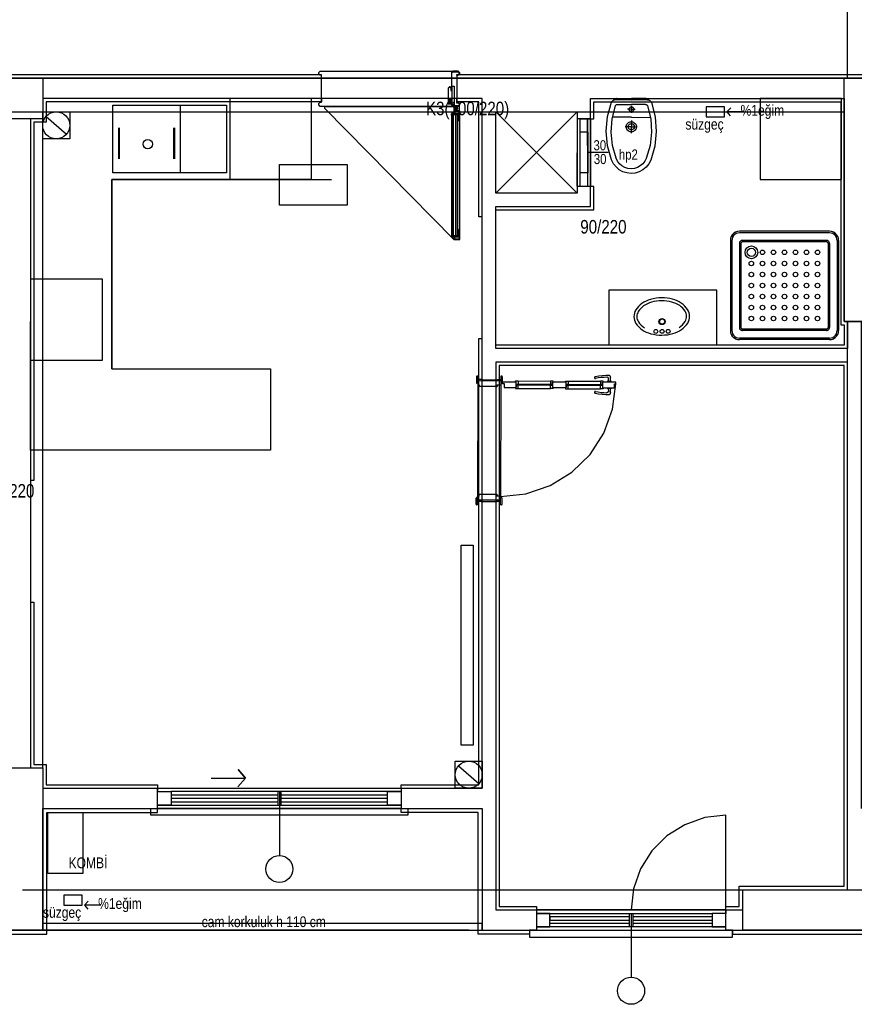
# Model space of a CAD drawing. Header units: centimetres. Extents: x 0 to 15445, y -30 to 2970.
# Tile 9 of 34: x 2339 to 2648, y 1161 to 1525. Entities that reach past the tile are written whole.
import ezdxf

# ---------------------------------------------------------------- set-up
doc = ezdxf.new("R2010")
doc.units = ezdxf.units.CM
doc.layers.add('ASN-MIMARI', color=8, linetype='CONTINUOUS')
doc.styles.get("Standard").update_dxf_attribs({"font": 'arial.ttf', "width": 0.8})

msp = doc.modelspace()

# ---------------------------------------------------------------- linework, layer by layer
at = {"layer": 'ASN-MIMARI'}
for p, q in [((2449.71, 1505.59), (2450.21, 1506.09)), ((2449.71, 1505.09), (2449.71, 1505.59)), ((2450.21, 1504.59), (2449.71, 1505.09)), ((2450.21, 1506.09), (2501.19, 1506.09)), ((2450.7, 1504.59), (2450.21, 1504.59)), ((2450.7, 1494.59), (2450.7, 1504.59)), ((2501.19, 1504.59), (2500.7, 1504.59)), ((2500.7, 1504.59), (2500.7, 1494.59)), ((2501.19, 1506.09), (2501.69, 1505.59)), ((2501.69, 1505.09), (2501.19, 1504.59)), ((2501.69, 1505.59), (2501.69, 1505.09)), ((2559.84, 1496.07), (2565.24, 1496.04)), ((2570.64, 1496.02), (2565.24, 1496.04)), ((2398.51, 1468.48), (2398.51, 1493.48)), ((2449.71, 1494.09), (2450.21, 1494.59)), ((2449.71, 1493.59), (2449.71, 1494.09)), ((2450.21, 1493.09), (2449.71, 1493.59)), ((2450.21, 1494.59), (2450.7, 1494.59)), ((2501.19, 1493.09), (2450.21, 1493.09)), ((2452.21, 1493.09), (2499.19, 1493.09)), ((2499.54, 1492.29), (2501.14, 1492.29)), ((2500.07, 1492.82), (2500.07, 1493.09)), ((2500.34, 1493.09), (2500.34, 1491.49)), ((2500.62, 1492.82), (2500.62, 1493.09)), ((2500.7, 1494.59), (2501.19, 1494.59)), ((2501.19, 1494.59), (2501.69, 1494.09)), ((2501.69, 1493.59), (2501.19, 1493.09)), ((2501.69, 1494.09), (2501.69, 1493.59)), ((2559.28, 1495.57), (2565.23, 1495.54)), ((2559.48, 1495.57), (2559.48, 1495.72)), ((2559.98, 1493.82), (2565.22, 1493.79)), ((2565.22, 1493.26), (2565.21, 1490.71)), ((2570.47, 1493.77), (2565.22, 1493.79)), ((2571.18, 1495.51), (2565.23, 1495.54)), ((2570.98, 1495.51), (2570.98, 1495.66)), ((2499.59, 1490.49), (2499.59, 1490.44)), ((2500.03, 1491.77), (2500.03, 1491.44)), ((2500.24, 1490.09), (2500.24, 1445.21)), ((2500.59, 1491.74), (2500.59, 1491.44)), ((2565.2, 1489.04), (2558.14, 1489.08)), ((2565.22, 1492.04), (2563.81, 1492.05)), ((2565.2, 1489.04), (2572.26, 1489.01)), ((2565.22, 1492.04), (2566.62, 1492.04)), ((2375.73, 1473.71), (2375.73, 1485.09)), ((2376.03, 1473.71), (2376.03, 1485.09)), ((2395.99, 1485.09), (2395.99, 1473.71)), ((2396.29, 1485.09), (2396.29, 1473.71)), ((2565.18, 1485.54), (2562.96, 1485.55)), ((2565.19, 1487.8), (2565.17, 1483.23)), ((2565.18, 1485.54), (2567.4, 1485.53)), ((2556.56, 1476.02), (2549.05, 1476.02)), ((2638.47, 1446.89), (2605.11, 1446.89)), ((2638.47, 1446.34), (2605.11, 1446.34)), ((2499.59, 1444.81), (2499.59, 1444.86)), ((2601.78, 1443.56), (2601.78, 1410.2)), ((2602.33, 1443.56), (2602.33, 1410.2)), ((2605.11, 1442.44), (2605.11, 1411.31)), ((2605.67, 1442.44), (2605.67, 1411.31)), ((2637.36, 1443.56), (2606.22, 1443.56)), ((2637.36, 1443), (2606.22, 1443)), ((2637.92, 1442.44), (2637.92, 1411.31)), ((2638.47, 1442.44), (2638.47, 1411.31)), ((2641.25, 1443.56), (2641.25, 1410.2)), ((2641.81, 1443.56), (2641.81, 1410.2)), ((2637.36, 1410.75), (2606.22, 1410.75)), ((2637.36, 1410.2), (2606.22, 1410.2)), ((2638.47, 1407.42), (2605.11, 1407.42)), ((2638.47, 1406.86), (2605.11, 1406.86)), ((2507.98, 1393.17), (2507.98, 1390.87)), ((2508.47, 1390.72), (2508.12, 1390.72)), ((2508.48, 1393.32), (2508.13, 1393.32)), ((2508.48, 1393.32), (2508.13, 1393.32)), ((2508.48, 1393.32), (2508.47, 1390.25)), ((2509.73, 1392.07), (2508.48, 1392.07)), ((2516.98, 1391.55), (2508.48, 1391.57)), ((2509.73, 1392.07), (2509.73, 1391.57)), ((2509.73, 1392.07), (2515.73, 1392.05)), ((2515.73, 1392.05), (2515.73, 1391.55)), ((2516.98, 1392.05), (2515.73, 1392.05)), ((2516.98, 1393.3), (2516.97, 1390.23)), ((2517.04, 1390.76), (2516.97, 1390.76)), ((2517.33, 1393.3), (2516.98, 1393.3)), ((2517.33, 1393.3), (2516.98, 1393.3)), ((2517.33, 1391.13), (2516.98, 1391.13)), ((2517.04, 1390.91), (2516.98, 1390.91)), ((2517.48, 1393.15), (2517.48, 1391.28)), ((2517.5, 1390.71), (2517.61, 1390.69)), ((2517.53, 1390.86), (2517.61, 1390.84)), ((2523.35, 1391.57), (2535.32, 1391.54)), ((2541.8, 1391.53), (2553.76, 1391.5)), ((2508.47, 1390.25), (2508.38, 1348.9)), ((2508.97, 1390.09), (2508.62, 1390.1)), ((2508.97, 1390.09), (2508.97, 1389.69)), ((2515.42, 1389.53), (2509.12, 1389.54)), ((2515.35, 1389.84), (2515.35, 1389.71)), ((2515.59, 1389.84), (2515.35, 1389.84)), ((2515.59, 1389.71), (2515.35, 1389.71)), ((2516.82, 1390.08), (2515.57, 1390.08)), ((2515.57, 1390.08), (2515.57, 1389.68)), ((2515.59, 1389.95), (2515.59, 1389.6)), ((2515.65, 1389.84), (2515.65, 1389.71)), ((2516.97, 1390.23), (2516.88, 1348.88)), ((2536.05, 1390.24), (2522.61, 1390.27)), ((2536.05, 1390.03), (2522.61, 1390.06)), ((2523.34, 1388.77), (2535.31, 1388.74)), ((2541.05, 1390.23), (2554.5, 1390.2)), ((2541.05, 1390.02), (2554.5, 1389.99)), ((2541.79, 1388.73), (2553.76, 1388.7)), ((2507.88, 1345.97), (2507.88, 1348.28)), ((2508.38, 1348.43), (2508.03, 1348.43)), ((2508.37, 1345.82), (2508.38, 1348.9)), ((2516.88, 1347.55), (2508.38, 1347.57)), ((2509.63, 1347.07), (2508.38, 1347.07)), ((2508.88, 1349.04), (2508.53, 1349.05)), ((2508.88, 1349.04), (2508.88, 1349.44)), ((2515.33, 1349.58), (2509.03, 1349.59)), ((2509.63, 1347.07), (2509.63, 1347.57)), ((2509.63, 1347.07), (2515.63, 1347.05)), ((2515.26, 1349.27), (2515.26, 1349.4)), ((2515.5, 1349.4), (2515.26, 1349.4)), ((2515.5, 1349.27), (2515.26, 1349.27)), ((2515.48, 1349.03), (2515.48, 1349.43)), ((2516.73, 1349.03), (2515.48, 1349.03)), ((2515.5, 1349.16), (2515.5, 1349.51)), ((2515.56, 1349.27), (2515.56, 1349.4)), ((2515.63, 1347.05), (2515.63, 1347.55)), ((2516.88, 1347.05), (2515.63, 1347.05)), ((2516.87, 1345.8), (2516.88, 1348.88)), ((2517.23, 1348.41), (2516.88, 1348.41)), ((2517.38, 1345.95), (2517.38, 1348.25)), ((2508.37, 1345.82), (2508.02, 1345.82)), ((2508.37, 1345.82), (2508.02, 1345.82)), ((2517.22, 1345.8), (2516.87, 1345.8)), ((2517.22, 1345.8), (2516.87, 1345.8))]:
    msp.add_line(p, q, dxfattribs=at)
for points in [[(1317.6, 1893.53), (1317.6, 1188.53), (1992.6, 1188.53), (1992.6, 1233.53), (2317.6, 1233.53), (2317.6, 1188.53), (2985.1, 1188.53), (2985.1, 1893.53), (1317.6, 1893.53)], [(2827.6, 1578.53), (2827.6, 1503.53), (2240.13, 1503.53), (2240.1, 1488.53), (2335.6, 1488.53), (2335.6, 1366.03), (2167.6, 1366.03), (2167.6, 1253.53), (2167.6, 1253.53), (2167.6, 1241.03), (2092.6, 1241.03), (2092.6, 1503.53), (1475.1, 1503.53), (1475.1, 1578.53), (2827.6, 1578.53)], [(2645.1, 1503.53), (2645.1, 1578.53)], [(2450.7, 1503.53), (2450.7, 1504.78), (2238.85, 1504.78), (2238.85, 1487.28), (2334.35, 1487.28), (2334.35, 1367.28), (2166.35, 1367.28), (2166.35, 1254.78), (2166.35, 1254.78), (2166.35, 1242.28), (2166.35, 1242.28), (2166.35, 1241.03)], [(2240.1, 1503.53), (2347.6, 1503.53), (2347.6, 1488.53), (2240.1, 1488.53), (2240.1, 1503.53)], [(2312.6, 1503.53), (2643.85, 1503.53)], [(2501.49, 1505.09), (2501.49, 1505.59), (2501.49, 1505.09), (2501.19, 1504.79), (2500.51, 1504.79), (2500.51, 1504.59), (2501.19, 1504.59), (2501.69, 1505.09), (2501.69, 1505.59), (2501.19, 1506.09), (2499.19, 1506.09), (2498.69, 1505.59), (2498.69, 1500.06), (2498.89, 1500.06), (2498.89, 1505.59), (2499.19, 1505.89), (2501.19, 1505.89), (2501.49, 1505.59)], [(2774.42, 1503.53), (2774.42, 1504.78), (2500.7, 1504.78), (2500.7, 1503.53)], [(2643.85, 1413.53), (2643.85, 1503.53), (2658.85, 1503.53), (2658.85, 1413.53), (2643.85, 1413.53)], [(2498.69, 1495.25), (2498.69, 1493.59), (2499.19, 1493.09), (2501.19, 1493.09), (2501.69, 1493.59), (2501.69, 1494.09), (2501.19, 1494.59), (2500.51, 1494.59), (2500.51, 1494.39), (2501.19, 1494.39), (2501.49, 1494.09), (2501.49, 1493.59), (2501.19, 1493.29), (2499.19, 1493.29), (2498.89, 1493.59), (2498.89, 1495.45), (2497.69, 1495.45), (2497.69, 1494.3), (2497.64, 1494.3), (2497.64, 1499.83), (2497.94, 1500.13), (2498.19, 1500.13), (2498.49, 1499.83), (2498.49, 1499), (2498.69, 1499), (2498.69, 1499.83), (2498.19, 1500.33), (2497.94, 1500.33), (2497.44, 1499.83), (2497.44, 1494.3), (2497.9, 1494.3), (2497.9, 1495.25), (2498.69, 1495.25)], [(2499.7, 1493.62), (2498.95, 1493.62), (2498.95, 1500.6), (2499.7, 1500.6), (2499.7, 1493.62)], [(2347.6, 1496.03), (2347.6, 1496.03), (2347.6, 1488.53), (2343.1, 1488.53), (2343.1, 1358.53), (2343.1, 1358.53), (2343.1, 1248.53), (2347.6, 1248.53), (2347.6, 1248.53), (2347.6, 1248.53), (2347.6, 1241.03), (2510.1, 1241.03), (2510.1, 1496.03), (2347.6, 1496.03)], [(2450.7, 1496.03), (2450.7, 1494.78), (2348.85, 1494.78), (2348.85, 1494.78), (2348.85, 1487.28), (2344.35, 1487.28), (2344.35, 1357.28), (2344.35, 1357.28), (2344.35, 1357.28), (2344.35, 1354.78), (2343.1, 1354.78)], [(2446.85, 1496.03), (2446.85, 1466.03), (2373.1, 1466.03), (2373.1, 1396.03), (2431.85, 1396.03), (2431.85, 1366.03), (2343.1, 1366.03), (2343.1, 1413.53)], [(2446.85, 1496.03), (2446.85, 1466.03), (2416.85, 1466.03), (2416.85, 1496.03)], [(2510.1, 1452.27), (2508.85, 1452.27), (2508.85, 1494.78), (2500.7, 1494.78), (2500.7, 1496.03)], [(2643.85, 1496.03), (2643.85, 1413.53), (2645.1, 1413.53), (2645.1, 1403.53), (2515.1, 1403.53), (2515.1, 1456.03), (2515.1, 1456.03), (2515.1, 1456.03), (2550.1, 1456.03), (2550.1, 1496.03), (2643.85, 1496.03)], [(2559.48, 1495.72), (2559.49, 1495.8), (2559.52, 1495.87), (2559.56, 1495.94), (2559.62, 1495.99), (2559.68, 1496.04), (2559.76, 1496.06), (2559.84, 1496.07)], [(2570.64, 1496.02), (2570.71, 1496.01), (2570.79, 1495.98), (2570.85, 1495.94), (2570.91, 1495.88), (2570.95, 1495.82), (2570.98, 1495.74), (2570.98, 1495.66)], [(2612.82, 1496.03), (2612.82, 1466.03), (2642.82, 1466.03), (2642.82, 1496.03), (2612.82, 1496.03)], [(2373.51, 1493.48), (2415.51, 1493.48), (2415.51, 1468.48), (2373.51, 1468.48), (2373.51, 1493.48)], [(2499.59, 1443.86), (2451.91, 1492.29), (2451.91, 1493.09)], [(2497.95, 1494.25), (2497.68, 1494.03), (2497.48, 1493.99), (2497.95, 1493.99), (2498.64, 1493.99), (2498.64, 1495.18), (2497.95, 1495.18), (2497.95, 1494.25)], [(2498.05, 1494.29), (2498.54, 1494.35), (2498.54, 1494.09), (2497.98, 1494.09), (2498.04, 1494.22), (2498.05, 1494.25), (2498.05, 1494.29)], [(2550.1, 1488.52), (2551.35, 1488.52), (2551.35, 1494.78), (2642.6, 1494.78), (2642.6, 1412.28), (2643.85, 1412.28), (2643.85, 1404.78), (2515.1, 1404.78)], [(2557.89, 1473.28), (2556.42, 1478.52), (2555.92, 1483.94), (2556.41, 1489.36), (2557.87, 1494.6)], [(2559.53, 1473.91), (2558.18, 1478.67), (2557.68, 1483.59), (2558.04, 1488.52), (2559.27, 1493.32)], [(2557.87, 1494.6), (2558.01, 1494.88), (2558.2, 1495.11), (2558.43, 1495.31), (2558.69, 1495.45), (2558.98, 1495.54), (2559.28, 1495.57)], [(2559.27, 1493.32), (2559.33, 1493.46), (2559.43, 1493.58), (2559.54, 1493.68), (2559.68, 1493.76), (2559.82, 1493.8), (2559.98, 1493.82)], [(2565.21, 1491.17), (2565.03, 1491.19), (2564.86, 1491.25), (2564.7, 1491.34), (2564.56, 1491.46), (2564.46, 1491.61), (2564.38, 1491.78), (2564.34, 1491.96), (2564.35, 1492.14), (2564.38, 1492.32), (2564.46, 1492.48), (2564.57, 1492.63), (2564.7, 1492.75), (2564.86, 1492.84), (2565.04, 1492.9), (2565.22, 1492.92)], [(2565.22, 1492.92), (2565.4, 1492.9), (2565.57, 1492.84), (2565.73, 1492.75), (2565.87, 1492.63), (2565.97, 1492.48), (2566.05, 1492.31), (2566.09, 1492.13), (2566.08, 1491.95), (2566.05, 1491.77), (2565.97, 1491.6), (2565.86, 1491.45), (2565.73, 1491.33), (2565.57, 1491.24), (2565.39, 1491.19), (2565.21, 1491.17)], [(2570.47, 1493.77), (2570.62, 1493.75), (2570.77, 1493.7), (2570.9, 1493.62), (2571.02, 1493.52), (2571.11, 1493.4), (2571.18, 1493.26)], [(2571.18, 1493.26), (2572.35, 1488.45), (2572.67, 1483.51), (2572.12, 1478.6), (2570.72, 1473.85)], [(2571.18, 1495.51), (2571.48, 1495.48), (2571.77, 1495.39), (2572.04, 1495.24), (2572.27, 1495.04), (2572.45, 1494.8), (2572.58, 1494.53)], [(2572.58, 1494.53), (2573.99, 1489.27), (2574.42, 1483.85), (2573.87, 1478.43), (2572.35, 1473.21)], [(2592.89, 1489.18), (2599.6, 1489.18), (2599.6, 1492.88), (2592.89, 1492.88), (2592.89, 1489.18)], [(2606.58, 1491.03), (2600.5, 1491.03), (2601.9, 1492.52), (2600.5, 1491.03), (2601.71, 1489.57)], [(2330.1, 1491.03), (2643.85, 1491.03)], [(2357.6, 1491.05), (2357.6, 1481.05), (2347.6, 1481.05), (2347.6, 1491.05), (2357.6, 1491.05)], [(2348.85, 1489.36), (2356.36, 1482.75)], [(2499.84, 1444.11), (2499.84, 1444.96), (2498.84, 1444.96), (2498.84, 1490.34), (2499.84, 1490.34), (2499.84, 1491.19), (2499.74, 1491.19), (2499.74, 1490.44), (2498.74, 1490.44), (2498.74, 1444.86), (2499.74, 1444.86), (2499.74, 1444.11), (2499.84, 1444.11)], [(2501.39, 1490.09), (2501.39, 1487.79), (2501.59, 1487.79), (2501.59, 1490.29), (2498.89, 1490.29), (2498.89, 1487.79), (2499.09, 1487.79), (2499.09, 1490.09), (2501.39, 1490.09)], [(2499.14, 1447.56), (2499.14, 1445.26), (2499.49, 1445.26), (2499.49, 1490.04), (2499.14, 1490.04), (2499.14, 1487.74), (2498.89, 1487.74), (2498.89, 1447.56), (2499.14, 1447.56)], [(2501.64, 1443.96), (2499.69, 1443.96), (2499.69, 1444.81), (2499.59, 1444.81), (2499.59, 1443.86), (2501.74, 1443.86), (2501.74, 1491.44), (2499.59, 1491.44), (2499.59, 1490.49), (2499.69, 1490.49), (2499.69, 1491.34), (2501.64, 1491.34), (2501.64, 1443.96)], [(2499.94, 1491.34), (2499.94, 1490.39), (2501.54, 1490.39), (2501.54, 1491.34)], [(2501.59, 1447.56), (2501.34, 1447.56), (2501.34, 1445.26), (2500.99, 1445.26), (2500.99, 1490.04), (2501.34, 1490.04), (2501.34, 1487.74), (2501.59, 1487.74), (2501.59, 1447.56)], [(2515.1, 1461.03), (2515.1, 1491.03), (2545.1, 1491.03), (2545.1, 1461.03), (2515.1, 1461.03), (2545.1, 1491.03), (2545.1, 1461.03), (2515.1, 1491.03)], [(2347.6, 1248.53), (2347.6, 1488.53)], [(2550.09, 1463.52), (2550.09, 1463.52), (2545.09, 1463.53), (2546.28, 1463.53), (2546.31, 1488.53), (2550.11, 1488.52), (2550.09, 1463.52)], [(2545.11, 1488.53), (2545.09, 1463.53), (2550.06, 1463.52), (2550.11, 1488.52), (2545.11, 1488.53)], [(2549.04, 1488.52), (2549.03, 1483.52), (2546.3, 1483.53)], [(2549.07, 1468.52), (2549.04, 1488.52)], [(2549.09, 1488.52), (2549.09, 1488.52)], [(2565.17, 1483.67), (2564.78, 1483.71), (2564.41, 1483.83), (2564.07, 1484.03), (2563.78, 1484.3), (2563.55, 1484.61), (2563.4, 1484.97), (2563.32, 1485.36), (2563.32, 1485.75), (2563.4, 1486.13), (2563.56, 1486.49), (2563.8, 1486.8), (2564.09, 1487.07), (2564.43, 1487.26), (2564.8, 1487.38), (2565.19, 1487.42)], [(2565.18, 1484.39), (2564.94, 1484.42), (2564.71, 1484.49), (2564.5, 1484.62), (2564.32, 1484.78), (2564.18, 1484.97), (2564.09, 1485.19), (2564.04, 1485.43), (2564.04, 1485.67), (2564.09, 1485.9), (2564.19, 1486.12), (2564.33, 1486.32), (2564.51, 1486.48), (2564.72, 1486.6), (2564.95, 1486.67), (2565.19, 1486.69)], [(2565.19, 1487.42), (2565.58, 1487.37), (2565.95, 1487.25), (2566.29, 1487.05), (2566.58, 1486.79), (2566.81, 1486.47), (2566.97, 1486.11), (2567.05, 1485.73), (2567.05, 1485.34), (2566.96, 1484.95), (2566.8, 1484.6), (2566.57, 1484.28), (2566.28, 1484.02), (2565.94, 1483.83), (2565.56, 1483.71), (2565.17, 1483.67)], [(2565.19, 1486.69), (2565.43, 1486.67), (2565.66, 1486.59), (2565.86, 1486.47), (2566.04, 1486.31), (2566.18, 1486.11), (2566.28, 1485.89), (2566.33, 1485.66), (2566.33, 1485.42), (2566.27, 1485.18), (2566.18, 1484.96), (2566.03, 1484.77), (2565.85, 1484.61), (2565.64, 1484.49), (2565.42, 1484.42), (2565.18, 1484.39)], [(2549.08, 1483.52), (2549.07, 1468.52)], [(2435.12, 1456.61), (2435.12, 1471.61), (2460.12, 1471.61), (2460.12, 1456.61), (2435.12, 1456.61)], [(2565.09, 1468.29), (2563.55, 1468.46), (2562.08, 1468.92), (2560.72, 1469.67), (2559.54, 1470.68), (2558.59, 1471.9), (2557.89, 1473.28)], [(2565.1, 1470.04), (2563.91, 1470.17), (2562.77, 1470.53), (2561.72, 1471.11), (2560.8, 1471.89), (2560.06, 1472.83), (2559.53, 1473.91)], [(2572.35, 1473.21), (2571.64, 1471.83), (2570.67, 1470.62), (2569.48, 1469.63), (2568.12, 1468.89), (2566.64, 1468.44), (2565.09, 1468.29)], [(2570.72, 1473.85), (2570.17, 1472.78), (2569.42, 1471.85), (2568.5, 1471.08), (2567.44, 1470.51), (2566.3, 1470.16), (2565.1, 1470.04)], [(2549.06, 1463.52), (2549.07, 1468.52), (2546.28, 1468.53)], [(2373.1, 1396.03), (2373.1, 1466.03), (2454.35, 1466.03)], [(2515.1, 1454.78), (2551.35, 1454.78), (2551.35, 1463.52), (2550.1, 1463.52)], [(2501.59, 1445.01), (2501.59, 1447.51), (2501.39, 1447.51), (2501.39, 1445.21), (2499.09, 1445.21), (2499.09, 1447.51), (2498.89, 1447.51), (2498.89, 1445.01), (2501.59, 1445.01)], [(2605.11, 1446.89), (2604.37, 1446.81), (2603.66, 1446.56), (2603.03, 1446.16), (2602.5, 1445.64), (2602.11, 1445), (2601.86, 1444.3), (2601.78, 1443.56)], [(2605.11, 1446.34), (2604.49, 1446.27), (2603.91, 1446.06), (2603.38, 1445.73), (2602.94, 1445.29), (2602.61, 1444.76), (2602.4, 1444.17), (2602.33, 1443.56)], [(2641.81, 1443.56), (2641.72, 1444.3), (2641.48, 1445), (2641.08, 1445.64), (2640.55, 1446.16), (2639.92, 1446.56), (2639.21, 1446.81), (2638.47, 1446.89)], [(2641.25, 1443.56), (2641.18, 1444.17), (2640.98, 1444.76), (2640.65, 1445.29), (2640.2, 1445.73), (2639.68, 1446.06), (2639.09, 1446.27), (2638.47, 1446.34)], [(2499.94, 1443.96), (2499.94, 1444.91), (2501.54, 1444.91), (2501.54, 1443.96)], [(2606.22, 1443.56), (2605.98, 1443.53), (2605.74, 1443.45), (2605.53, 1443.31), (2605.35, 1443.14), (2605.22, 1442.93), (2605.14, 1442.69), (2605.11, 1442.44)], [(2606.22, 1443), (2606.1, 1442.99), (2605.98, 1442.94), (2605.88, 1442.88), (2605.79, 1442.79), (2605.72, 1442.69), (2605.68, 1442.57), (2605.67, 1442.44)], [(2638.47, 1442.44), (2638.44, 1442.69), (2638.36, 1442.93), (2638.23, 1443.14), (2638.05, 1443.31), (2637.84, 1443.45), (2637.61, 1443.53), (2637.36, 1443.56)], [(2637.92, 1442.44), (2637.9, 1442.57), (2637.86, 1442.69), (2637.79, 1442.79), (2637.71, 1442.88), (2637.6, 1442.94), (2637.48, 1442.99), (2637.36, 1443)], [(2343.09, 1429.21), (2343.09, 1399.21), (2369.74, 1399.21), (2369.74, 1429.21), (2343.09, 1429.21)], [(2596.83, 1405.09), (2596.83, 1425.09), (2556.83, 1425.09), (2556.83, 1405.09)], [(2569.12, 1420.23), (2568.45, 1419.73), (2567.84, 1419.15), (2567.3, 1418.52), (2566.83, 1417.83)], [(2572.29, 1421.72), (2571.45, 1421.44), (2570.64, 1421.1), (2569.86, 1420.7), (2569.12, 1420.23)], [(2572.59, 1420.67), (2571.84, 1420.42), (2571.11, 1420.11), (2570.4, 1419.75), (2569.73, 1419.33)], [(2576.37, 1422.3), (2575.34, 1422.26), (2574.31, 1422.15), (2573.29, 1421.97), (2572.29, 1421.72)], [(2576.38, 1421.21), (2575.42, 1421.17), (2574.47, 1421.07), (2573.52, 1420.9), (2572.59, 1420.67)], [(2580.46, 1421.77), (2579.46, 1422.01), (2578.44, 1422.18), (2577.41, 1422.28), (2576.37, 1422.3)], [(2580.18, 1420.72), (2579.24, 1420.94), (2578.3, 1421.09), (2577.34, 1421.18), (2576.38, 1421.21)], [(2583.05, 1419.42), (2582.38, 1419.83), (2581.67, 1420.19), (2580.93, 1420.48), (2580.18, 1420.72)], [(2583.65, 1420.34), (2582.9, 1420.79), (2582.12, 1421.18), (2581.3, 1421.51), (2580.46, 1421.77)], [(2585.98, 1417.96), (2585.5, 1418.64), (2584.94, 1419.27), (2584.33, 1419.84), (2583.65, 1420.34)], [(2566.83, 1417.83), (2566.53, 1417.25), (2566.31, 1416.63), (2566.18, 1415.99), (2566.14, 1415.34)], [(2567.76, 1417.26), (2567.53, 1416.81), (2567.37, 1416.34), (2567.27, 1415.85), (2567.24, 1415.35)], [(2569.73, 1419.33), (2569.16, 1418.89), (2568.64, 1418.4), (2568.17, 1417.85), (2567.76, 1417.26)], [(2585.05, 1417.38), (2584.64, 1417.97), (2584.16, 1418.51), (2583.63, 1418.99), (2583.05, 1419.42)], [(2585.61, 1415.48), (2585.57, 1415.98), (2585.46, 1416.47), (2585.29, 1416.93), (2585.05, 1417.38)], [(2586.7, 1415.48), (2586.65, 1416.13), (2586.51, 1416.77), (2586.29, 1417.38), (2585.98, 1417.96)], [(2566.14, 1415.34), (2566.19, 1414.69), (2566.33, 1414.05), (2566.56, 1413.44), (2566.86, 1412.87)], [(2566.86, 1412.87), (2567.34, 1412.18), (2567.9, 1411.56), (2568.51, 1410.99), (2569.19, 1410.49)], [(2567.24, 1415.35), (2567.27, 1414.85), (2567.38, 1414.36), (2567.55, 1413.89), (2567.79, 1413.45)], [(2567.79, 1413.45), (2568.25, 1412.8), (2568.78, 1412.22), (2569.38, 1411.7), (2570.03, 1411.25)], [(2582.86, 1411.34), (2583.51, 1411.79), (2584.1, 1412.32), (2584.63, 1412.92), (2585.08, 1413.57)], [(2583.72, 1410.59), (2584.39, 1411.1), (2585, 1411.67), (2585.54, 1412.31), (2586.01, 1413)], [(2585.08, 1413.57), (2585.31, 1414.01), (2585.47, 1414.49), (2585.57, 1414.98), (2585.61, 1415.48)], [(2586.01, 1413), (2586.31, 1413.58), (2586.53, 1414.19), (2586.66, 1414.83), (2586.7, 1415.48)], [(2645.1, 1203.53), (2645.1, 1413.53)], [(2645.1, 1413.53), (2650.1, 1413.53), (2650.1, 1233.53)], [(2569.19, 1410.49), (2569.94, 1410.04), (2570.72, 1409.64), (2571.54, 1409.31), (2572.38, 1409.05)], [(2572.38, 1409.05), (2573.38, 1408.82), (2574.4, 1408.65), (2575.43, 1408.55), (2576.47, 1408.52)], [(2576.47, 1408.52), (2577.5, 1408.57), (2578.53, 1408.68), (2579.55, 1408.86), (2580.55, 1409.11)], [(2580.55, 1409.11), (2581.39, 1409.38), (2582.2, 1409.72), (2582.98, 1410.13), (2583.72, 1410.59)], [(2601.78, 1410.2), (2601.86, 1409.45), (2602.11, 1408.75), (2602.5, 1408.12), (2603.03, 1407.59), (2603.66, 1407.19), (2604.37, 1406.94), (2605.11, 1406.86)], [(2602.33, 1410.2), (2602.4, 1409.58), (2602.61, 1408.99), (2602.94, 1408.46), (2603.38, 1408.02), (2603.91, 1407.69), (2604.49, 1407.49), (2605.11, 1407.42)], [(2605.11, 1411.31), (2605.14, 1411.06), (2605.22, 1410.83), (2605.35, 1410.61), (2605.53, 1410.44), (2605.74, 1410.31), (2605.98, 1410.22), (2606.22, 1410.2)], [(2605.67, 1411.31), (2605.68, 1411.18), (2605.72, 1411.07), (2605.79, 1410.96), (2605.88, 1410.87), (2605.98, 1410.81), (2606.1, 1410.77), (2606.22, 1410.75)], [(2637.36, 1410.75), (2637.48, 1410.77), (2637.6, 1410.81), (2637.71, 1410.87), (2637.79, 1410.96), (2637.86, 1411.07), (2637.9, 1411.18), (2637.92, 1411.31)], [(2637.36, 1410.2), (2637.61, 1410.22), (2637.84, 1410.31), (2638.05, 1410.44), (2638.23, 1410.61), (2638.36, 1410.83), (2638.44, 1411.06), (2638.47, 1411.31)], [(2638.47, 1406.86), (2639.21, 1406.94), (2639.92, 1407.19), (2640.55, 1407.59), (2641.08, 1408.12), (2641.48, 1408.75), (2641.72, 1409.45), (2641.81, 1410.2)], [(2638.47, 1407.42), (2639.09, 1407.49), (2639.68, 1407.69), (2640.2, 1408.02), (2640.65, 1408.46), (2640.98, 1408.99), (2641.18, 1409.58), (2641.25, 1410.2)], [(2480.1, 1241.03), (2480.1, 1242.28), (2508.85, 1242.28), (2508.85, 1407.27), (2510.1, 1407.27)], [(2645.1, 1203.53), (2645.1, 1398.53), (2515.1, 1398.53), (2515.1, 1196.03), (2606.35, 1196.03), (2606.35, 1203.53), (2645.1, 1203.53)], [(2600.1, 1197.28), (2605.1, 1197.28), (2605.1, 1204.78), (2643.85, 1204.78), (2643.85, 1397.28), (2516.35, 1397.28), (2516.35, 1197.28), (2530.1, 1197.28), (2530.1, 1196.03)], [(2508.13, 1393.32), (2508.1, 1393.32), (2508.07, 1393.31), (2508.04, 1393.29), (2508.01, 1393.27), (2508, 1393.24), (2507.98, 1393.21), (2507.98, 1393.17)], [(2507.98, 1390.87), (2507.98, 1390.83), (2507.99, 1390.8), (2508.01, 1390.77), (2508.03, 1390.75), (2508.06, 1390.73), (2508.09, 1390.72), (2508.12, 1390.72)], [(2516.88, 1348.88), (2526.24, 1349.87), (2535.15, 1352.91), (2543.17, 1357.84), (2549.91, 1364.42), (2555.03, 1372.32), (2558.28, 1381.15), (2559.5, 1390.49)], [(2517.48, 1393.15), (2517.48, 1393.18), (2517.47, 1393.22), (2517.45, 1393.24), (2517.42, 1393.27), (2517.4, 1393.29), (2517.36, 1393.3), (2517.33, 1393.3)], [(2517.33, 1391.13), (2517.36, 1391.13), (2517.39, 1391.14), (2517.42, 1391.16), (2517.44, 1391.18), (2517.46, 1391.21), (2517.47, 1391.24), (2517.48, 1391.28)], [(2522.61, 1391.17), (2517.61, 1391.18), (2517.61, 1390.58), (2518.18, 1390.58), (2518.18, 1389.18), (2522.61, 1389.17), (2522.61, 1391.17)], [(2522.35, 1391.17), (2522.35, 1391.57), (2523.35, 1391.57), (2523.35, 1390.27), (2522.61, 1390.27), (2522.61, 1391.17), (2522.35, 1391.17)], [(2536.32, 1391.14), (2536.32, 1391.54), (2535.32, 1391.54), (2535.31, 1390.25), (2536.05, 1390.24), (2536.06, 1391.14), (2536.32, 1391.14)], [(2536.06, 1391.14), (2536.05, 1389.14), (2541.05, 1389.13), (2541.06, 1391.13), (2536.06, 1391.14), (2536.06, 1391.14)], [(2540.8, 1391.13), (2540.8, 1391.53), (2541.8, 1391.53), (2541.79, 1390.23), (2541.05, 1390.23), (2541.06, 1391.13), (2540.8, 1391.13)], [(2551.81, 1393.1), (2551.75, 1393.09), (2551.7, 1393.05), (2551.65, 1393.01), (2551.61, 1392.96), (2551.59, 1392.91), (2551.57, 1392.84), (2551.57, 1392.78), (2551.58, 1392.72), (2551.61, 1392.66), (2551.64, 1392.61), (2551.69, 1392.57), (2551.74, 1392.54), (2551.8, 1392.52), (2551.87, 1392.51), (2551.93, 1392.52)], [(2557.06, 1393.59), (2555.74, 1393.56), (2554.42, 1393.47), (2553.11, 1393.32), (2551.81, 1393.1)], [(2556.14, 1392.98), (2555.08, 1392.92), (2554.02, 1392.83), (2552.97, 1392.69), (2551.93, 1392.52)], [(2554.76, 1391.1), (2554.76, 1391.5), (2553.76, 1391.5), (2553.76, 1390.2), (2554.5, 1390.2), (2554.5, 1391.1), (2554.76, 1391.1)], [(2558.93, 1390.49), (2559.5, 1390.49), (2559.5, 1391.09), (2554.5, 1391.1), (2554.5, 1389.1), (2558.92, 1389.09), (2558.93, 1390.49)], [(2556.75, 1392.57), (2556.67, 1392.71), (2556.57, 1392.82), (2556.44, 1392.91), (2556.29, 1392.96), (2556.14, 1392.98)], [(2557.81, 1391.09), (2557.81, 1391.34), (2556.31, 1391.34), (2556.31, 1391.09)], [(2556.68, 1391.34), (2556.76, 1391.64), (2556.8, 1391.95), (2556.8, 1392.26), (2556.75, 1392.57)], [(2557.44, 1392.82), (2557.48, 1392.92), (2557.5, 1393.03), (2557.5, 1393.14), (2557.47, 1393.25), (2557.42, 1393.35), (2557.35, 1393.44), (2557.27, 1393.51), (2557.17, 1393.56), (2557.06, 1393.59)], [(2557.44, 1392.82), (2557.35, 1392.46), (2557.31, 1392.08), (2557.34, 1391.71), (2557.43, 1391.34)], [(2508.47, 1390.25), (2508.48, 1390.21), (2508.49, 1390.18), (2508.51, 1390.15), (2508.53, 1390.13), (2508.56, 1390.11), (2508.59, 1390.1), (2508.62, 1390.1)], [(2508.97, 1389.69), (2508.98, 1389.66), (2508.99, 1389.63), (2509.01, 1389.6), (2509.03, 1389.58), (2509.06, 1389.56), (2509.09, 1389.55), (2509.12, 1389.54)], [(2515.42, 1389.53), (2515.46, 1389.53), (2515.49, 1389.55), (2515.52, 1389.56), (2515.54, 1389.59), (2515.56, 1389.62), (2515.57, 1389.65), (2515.57, 1389.68)], [(2515.59, 1389.6), (2515.63, 1389.6), (2515.66, 1389.61), (2515.69, 1389.63), (2515.72, 1389.65), (2515.74, 1389.68), (2515.76, 1389.71), (2515.77, 1389.74), (2515.77, 1389.77), (2515.77, 1389.81), (2515.76, 1389.84), (2515.74, 1389.87), (2515.72, 1389.9), (2515.69, 1389.92), (2515.66, 1389.94), (2515.63, 1389.95), (2515.59, 1389.95)], [(2516.82, 1390.08), (2516.86, 1390.08), (2516.89, 1390.09), (2516.92, 1390.11), (2516.94, 1390.13), (2516.96, 1390.16), (2516.97, 1390.19), (2516.97, 1390.23)], [(2522.35, 1389.17), (2522.34, 1388.77), (2523.34, 1388.77), (2523.35, 1390.06), (2522.61, 1390.06), (2522.61, 1389.17), (2522.35, 1389.17)], [(2522.61, 1390.22), (2536.05, 1390.19)], [(2536.05, 1390.09), (2522.61, 1390.12)], [(2536.31, 1389.14), (2536.31, 1388.74), (2535.31, 1388.74), (2535.31, 1390.04), (2536.05, 1390.03), (2536.05, 1389.14), (2536.31, 1389.14)], [(2540.79, 1389.13), (2540.79, 1388.73), (2541.79, 1388.73), (2541.79, 1390.02), (2541.05, 1390.02), (2541.05, 1389.13), (2540.79, 1389.13)], [(2554.5, 1390.15), (2541.05, 1390.18)], [(2541.05, 1390.08), (2554.5, 1390.05)], [(2551.92, 1387.69), (2551.85, 1387.7), (2551.79, 1387.69), (2551.73, 1387.67), (2551.68, 1387.64), (2551.63, 1387.6), (2551.6, 1387.55), (2551.57, 1387.49), (2551.56, 1387.43), (2551.56, 1387.36), (2551.57, 1387.3), (2551.6, 1387.25), (2551.64, 1387.2), (2551.68, 1387.15), (2551.74, 1387.12), (2551.8, 1387.1)], [(2551.8, 1387.1), (2553.1, 1386.88), (2554.41, 1386.72), (2555.73, 1386.63), (2557.05, 1386.59)], [(2551.92, 1387.69), (2552.96, 1387.51), (2554.01, 1387.37), (2555.07, 1387.27), (2556.12, 1387.21)], [(2554.76, 1389.1), (2554.76, 1388.7), (2553.76, 1388.7), (2553.76, 1389.99), (2554.5, 1389.99), (2554.5, 1389.1), (2554.76, 1389.1)], [(2556.68, 1388.84), (2556.74, 1387.61), (2556.12, 1387.21)], [(2557.8, 1389.09), (2557.8, 1388.84), (2556.3, 1388.84), (2556.3, 1389.09)], [(2557.05, 1386.59), (2557.15, 1386.62), (2557.25, 1386.67), (2557.34, 1386.75), (2557.4, 1386.83), (2557.45, 1386.93), (2557.48, 1387.04), (2557.49, 1387.15), (2557.47, 1387.26), (2557.43, 1387.36)], [(2557.43, 1388.84), (2557.33, 1388.48), (2557.3, 1388.1), (2557.34, 1387.73), (2557.43, 1387.36)], [(2508.03, 1348.43), (2508, 1348.42), (2507.97, 1348.41), (2507.94, 1348.39), (2507.91, 1348.37), (2507.9, 1348.34), (2507.88, 1348.31), (2507.88, 1348.28)], [(2508.53, 1349.05), (2508.5, 1349.04), (2508.47, 1349.03), (2508.44, 1349.01), (2508.41, 1348.99), (2508.4, 1348.96), (2508.39, 1348.93), (2508.38, 1348.9)], [(2509.03, 1349.59), (2509, 1349.59), (2508.97, 1349.58), (2508.94, 1349.56), (2508.92, 1349.54), (2508.9, 1349.51), (2508.89, 1349.48), (2508.88, 1349.44)], [(2515.48, 1349.43), (2515.48, 1349.46), (2515.47, 1349.5), (2515.45, 1349.52), (2515.43, 1349.55), (2515.4, 1349.57), (2515.37, 1349.58), (2515.33, 1349.58)], [(2515.5, 1349.16), (2515.54, 1349.16), (2515.57, 1349.17), (2515.6, 1349.19), (2515.63, 1349.21), (2515.65, 1349.24), (2515.67, 1349.27), (2515.68, 1349.3), (2515.68, 1349.33), (2515.68, 1349.37), (2515.67, 1349.4), (2515.65, 1349.43), (2515.63, 1349.46), (2515.6, 1349.48), (2515.57, 1349.5), (2515.54, 1349.51), (2515.5, 1349.51)], [(2516.88, 1348.88), (2516.88, 1348.91), (2516.87, 1348.94), (2516.85, 1348.97), (2516.83, 1348.99), (2516.8, 1349.01), (2516.77, 1349.02), (2516.73, 1349.03)], [(2517.38, 1348.25), (2517.38, 1348.29), (2517.37, 1348.32), (2517.35, 1348.35), (2517.32, 1348.37), (2517.3, 1348.39), (2517.26, 1348.4), (2517.23, 1348.41)], [(2507.88, 1345.97), (2507.88, 1345.94), (2507.89, 1345.91), (2507.91, 1345.88), (2507.93, 1345.85), (2507.96, 1345.84), (2507.99, 1345.83), (2508.02, 1345.82)], [(2517.22, 1345.8), (2517.26, 1345.8), (2517.29, 1345.82), (2517.32, 1345.83), (2517.34, 1345.86), (2517.36, 1345.89), (2517.37, 1345.92), (2517.38, 1345.95)], [(2502.3, 1330.82), (2506.68, 1330.82), (2506.68, 1256.93), (2502.3, 1256.93), (2502.3, 1330.82)], [(2343.1, 1309.78), (2344.35, 1309.78), (2344.35, 1249.78), (2348.85, 1249.78), (2348.85, 1249.78), (2348.85, 1249.78), (2348.85, 1242.28), (2390.1, 1242.28), (2390.1, 1241.03)], [(2347.6, 1248.53), (2347.6, 1188.53), (2317.6, 1188.53), (2317.6, 1248.53), (2347.6, 1248.53)], [(2510.1, 1251.03), (2510.1, 1241.03), (2500.1, 1241.03), (2500.1, 1251.03), (2510.1, 1251.03)], [(2501.35, 1249.33), (2508.86, 1242.73)], [(2409.89, 1244.73), (2422.61, 1244.73), (2419.86, 1247.95), (2422.61, 1244.73), (2419.79, 1241.57)], [(2390.1, 1241.03), (2480.1, 1241.03), (2480.1, 1233.53), (2390.1, 1233.53), (2390.1, 1241.03), (2390.1, 1239.78), (2395.1, 1239.78), (2395.1, 1234.78), (2390.1, 1234.78), (2480.1, 1234.78), (2475.1, 1234.78), (2475.1, 1239.78), (2480.1, 1239.78), (2395.1, 1239.78), (2395.1, 1238.53), (2434.48, 1238.53)], [(2434.48, 1239.78), (2434.48, 1234.78), (2435.73, 1234.78), (2435.73, 1239.78), (2434.48, 1239.78)], [(2435.1, 1239.78), (2435.1, 1216.16)], [(2435.73, 1238.53), (2475.1, 1238.53)], [(2434.48, 1237.28), (2395.1, 1237.28), (2395.1, 1236.03), (2434.48, 1236.03)], [(2475.1, 1237.28), (2435.73, 1237.28)], [(2435.73, 1236.03), (2475.1, 1236.03)], [(2312.6, 1233.53), (2312.6, 1232.03), (2316.1, 1232.03), (2316.1, 1187.03), (2349.1, 1187.03), (2349.1, 1232.03), (2390.1, 1232.03), (2390.1, 1233.53)], [(2505.1, 1188.53), (2347.6, 1188.53), (2347.6, 1233.53), (2485.1, 1233.53), (2510.1, 1233.53), (2510.1, 1188.53)], [(2349.5, 1209.56), (2349.5, 1232.03), (2362.39, 1232.03), (2362.39, 1209.56), (2349.5, 1209.56)], [(2480.1, 1233.53), (2482.6, 1233.53), (2482.6, 1231.03), (2387.6, 1231.03), (2387.6, 1233.53), (2390.1, 1233.53)], [(2527.6, 1187.03), (2508.6, 1187.03), (2508.6, 1232.03), (2485.1, 1232.03), (2480.1, 1232.03), (2480.1, 1233.53)], [(2600.1, 1231.03), (2592.31, 1230.15), (2584.92, 1227.56), (2578.28, 1223.39), (2572.74, 1217.85), (2568.57, 1211.22), (2565.98, 1203.82), (2565.1, 1196.03)], [(2600.1, 1196.03), (2600.1, 1231.03)], [(2602.6, 1188.53), (2602.6, 1187.03), (2697.85, 1187.03), (2697.85, 1205.03), (2651.6, 1205.03), (2651.6, 1232.03), (2700.1, 1232.03), (2700.1, 1233.53)], [(2340.1, 1203.53), (2606.35, 1203.53)], [(2355.43, 1197.83), (2362.14, 1197.83), (2362.14, 1201.53), (2355.43, 1201.53), (2355.43, 1197.83)], [(2696.35, 1188.53), (2606.35, 1188.53), (2606.35, 1203.53), (2696.35, 1203.53), (2696.35, 1188.53)], [(2369.12, 1197.83), (2363.03, 1197.83), (2364.44, 1199.32), (2363.03, 1197.83), (2364.25, 1196.37)], [(2600.1, 1196.03), (2530.1, 1196.03), (2530.1, 1188.53), (2600.1, 1188.53), (2600.1, 1196.03), (2600.1, 1194.78), (2595.1, 1194.78), (2595.1, 1189.78), (2600.1, 1189.78), (2530.1, 1189.78), (2535.1, 1189.78), (2535.1, 1194.78), (2530.1, 1194.78), (2595.1, 1194.78), (2595.1, 1193.53), (2565.73, 1193.53)], [(2565.73, 1194.78), (2565.73, 1189.78), (2564.48, 1189.78), (2564.48, 1194.78), (2565.73, 1194.78)], [(2565.1, 1194.78), (2565.1, 1171.16)], [(2600.1, 1196.03), (2600.1, 1197.28)], [(2510.1, 1188.53), (2510.1, 1191.03), (2347.6, 1191.03)], [(2564.48, 1193.53), (2535.1, 1193.53), (2535.1, 1192.28), (2564.48, 1192.28)], [(2564.48, 1191.03), (2535.1, 1191.03)], [(2565.73, 1192.28), (2595.1, 1192.28), (2595.1, 1191.03), (2565.73, 1191.03)], [(2340.1, 1188.53), (2606.35, 1188.53)], [(2530.1, 1188.53), (2527.6, 1188.53), (2527.6, 1186.03), (2602.6, 1186.03), (2602.6, 1188.53), (2600.1, 1188.53)]]:
    msp.add_lwpolyline(points, dxfattribs=at)
for centre, radius in [((2500.34, 1492.29), 0.6), ((2500.34, 1492.29), 0.4), ((2352.6, 1486.05), 5), ((2386.42, 1479.13), 1.73), ((2609.56, 1439.11), 2.36), ((2609.56, 1439.11), 1.53), ((2613.64, 1439.11), 0.834), ((2617.71, 1439.11), 0.834), ((2621.79, 1439.11), 0.834), ((2625.86, 1439.11), 0.834), ((2629.94, 1439.11), 0.834), ((2634.02, 1439.11), 0.834), ((2609.56, 1435.03), 0.834), ((2613.64, 1435.03), 0.834), ((2617.71, 1435.03), 0.834), ((2621.79, 1435.03), 0.834), ((2625.86, 1435.03), 0.834), ((2629.94, 1435.03), 0.834), ((2634.01, 1435.03), 0.834), ((2609.56, 1430.95), 0.834), ((2613.64, 1430.95), 0.834), ((2617.71, 1430.95), 0.834), ((2621.79, 1430.95), 0.834), ((2625.86, 1430.95), 0.834), ((2629.94, 1430.95), 0.834), ((2634.01, 1430.95), 0.834), ((2609.56, 1426.88), 0.834), ((2613.64, 1426.88), 0.834), ((2617.71, 1426.88), 0.834), ((2621.79, 1426.88), 0.834), ((2625.86, 1426.88), 0.834), ((2629.94, 1426.88), 0.834), ((2634.01, 1426.88), 0.834), ((2609.56, 1422.8), 0.834), ((2613.64, 1422.8), 0.834), ((2617.71, 1422.8), 0.834), ((2621.79, 1422.8), 0.834), ((2625.86, 1422.8), 0.834), ((2629.94, 1422.8), 0.834), ((2634.01, 1422.8), 0.834), ((2609.56, 1418.72), 0.834), ((2613.64, 1418.72), 0.834), ((2617.71, 1418.72), 0.834), ((2621.79, 1418.72), 0.834), ((2625.86, 1418.72), 0.834), ((2629.94, 1418.72), 0.834), ((2634.01, 1418.72), 0.834), ((2576.55, 1413.54), 1.15), ((2576.55, 1413.54), 0.969), ((2609.56, 1414.64), 0.834), ((2613.64, 1414.64), 0.834), ((2617.71, 1414.64), 0.834), ((2621.79, 1414.64), 0.834), ((2625.86, 1414.64), 0.834), ((2629.94, 1414.64), 0.834), ((2634.01, 1414.64), 0.834), ((2574.24, 1409.89), 0.713), ((2576.55, 1409.91), 0.713), ((2578.79, 1409.93), 0.713), ((2517.28, 1390.83), 0.25), ((2505.1, 1246.03), 5), ((2435.1, 1211.16), 5), ((2565.1, 1166.16), 5)]:
    msp.add_circle(centre, radius, dxfattribs=at)

# ---------------------------------------------------------------- texts
at = {"layer": 'ASN-MIMARI', "width": 0.8}
for s, height, p in [('K3(100/220)', 5, (2489.29, 1489.82)), ('%%%1eğim', 3.994, (2605.55, 1489.63)), ('süzgeç', 3.994, (2585.16, 1484.5)), ('30', 3.75, (2551.2, 1476.83)), ('30', 3.75, (2551.32, 1471.75)), ('hp2', 3.75, (2560.59, 1473.4)), ('90/220', 5, (2546.32, 1446.08)), ('90/220', 5, (2327.44, 1348.47)), ('KOMBİ', 3.994, (2357.15, 1211.44)), ('%%%1eğim', 3.994, (2368.09, 1196.43)), ('süzgeç', 3.994, (2347.7, 1193.14)), ('cam korkuluk h 110 cm', 3.9936, (2406.38, 1189.68))]:
    msp.add_text(s, height=height, dxfattribs=at).set_placement(p)

doc.saveas('drawing.dxf')
